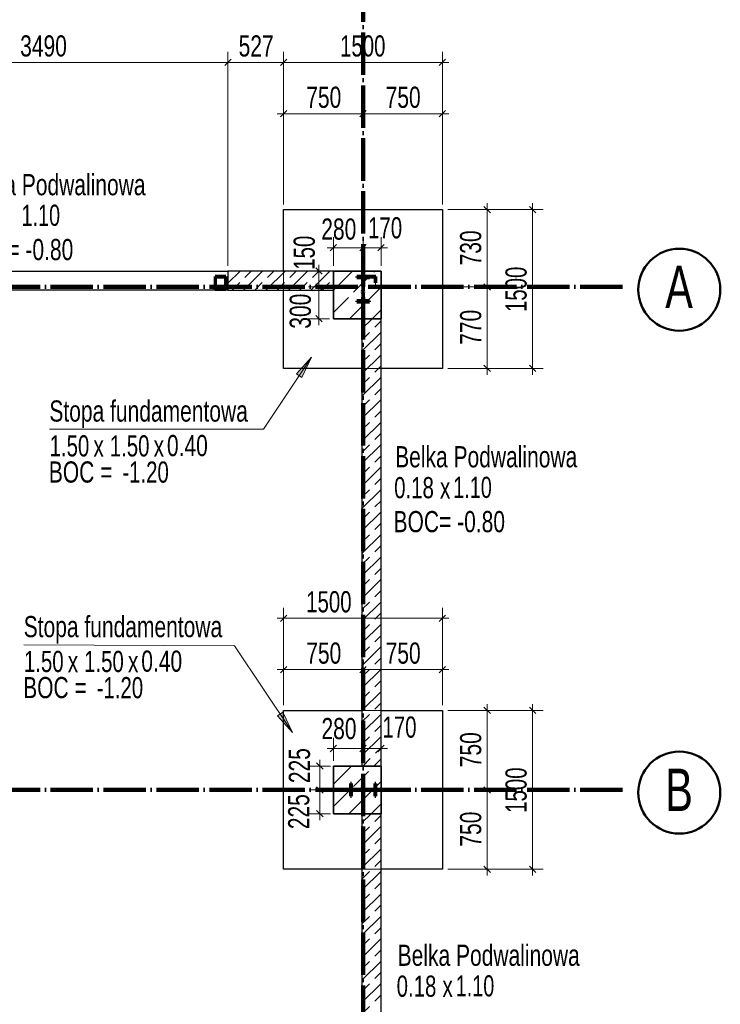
# Model space of a CAD drawing. Header units: millimetres. Extents: x 0 to 60000, y 0 to 29700.
# Tile 84 of 86: x 39071 to 45688, y 14999 to 24299. Entities that reach past the tile are written whole.
import ezdxf

# ---------------------------------------------------------------- set-up
doc = ezdxf.new("R2010")
doc.units = ezdxf.units.MM
for name, pattern in [('ALL_S16', [170, 100, -70]), ('STRICHPUNKT2_S11', [500, 400, -50, 0, -50]), ('STRICHPUNKT2_S5', [1100, 800, -100, 100, -100]), ('VERDECKT2_S2', [270, 200, -70])]:
    doc.linetypes.add(name, pattern=pattern)
for name, color, linetype, lineweight in [('AS_Belki', 7, 'Continuous', 25), ('Ogólne', 7, 'Continuous', 25), ('Osie', 30, 'STRICHPUNKT2_S5', 18), ('Posadowienie płytkie', 7, 'Continuous', 25), ('Standard', 7, 'Continuous', 25), ('Ściana nośna', 7, 'Continuous', 70)]:
    doc.layers.add(name, color=color, linetype=linetype, lineweight=lineweight)
doc.styles.add('ARIAL', font='ARIAL.TTF')

msp = doc.modelspace()

# ---------------------------------------------------------------- hatches: boundary and pattern name
at = {"layer": 'Standard', "linetype": 'Continuous', "lineweight": 13, "transparency": 33554687}
for points in [[(41734.7, 20920.2), (41826.1, 21111.6), (41684.8, 20953.4)], [(41507, 17725.3), (41648.9, 17567.6), (41556.9, 17758.8)]]:
    msp.add_hatch(color=4, dxfattribs=at).paths.add_polyline_path(points)

# ---------------------------------------------------------------- linework, layer by layer
at = {"layer": 'AS_Belki', "color": 30, "linetype": 'Continuous', "lineweight": 70, "transparency": 33554687}
for p, q in [((40917.5, 21874.8), (40917.5, 21754.8)), ((41017.5, 21874.8), (40917.5, 21874.8)), ((40921.5, 21758.8), (40921.5, 21870.8)), ((40921.5, 21870.8), (41013.5, 21870.8)), ((41013.5, 21870.8), (41013.5, 21758.8)), ((41017.5, 21754.8), (41017.5, 21874.8)), ((42254, 21874.8), (42254, 21865)), ((42374, 21874.8), (42254, 21874.8)), ((42254, 21865), (42310.9, 21865)), ((42310.9, 21865), (42310.9, 21738.2)), ((42317.1, 21738.2), (42317.1, 21865)), ((42317.1, 21865), (42374, 21865)), ((42434, 21874.8), (42374, 21874.8)), ((42374, 21865), (42374, 21868.8)), ((42374, 21868.8), (42428, 21868.8)), ((42428, 21868.8), (42428, 21814.8)), ((42434, 21814.8), (42434, 21874.8)), ((42428, 21814.8), (42434, 21814.8)), ((40917.5, 21754.8), (41017.5, 21754.8)), ((41013.5, 21758.8), (40921.5, 21758.8)), ((42308.3, 21736.5), (42306, 21727.4)), ((42306, 21727.4), (42308.3, 21718.3)), ((42310.9, 21738.2), (42308.3, 21736.5)), ((42308.3, 21718.3), (42310.9, 21716.6)), ((42310.9, 21716.6), (42310.9, 21644.6)), ((42319.6, 21736.5), (42317.1, 21738.2)), ((42317.1, 21716.6), (42319.6, 21718.3)), ((42317.1, 21644.6), (42317.1, 21716.6)), ((42322, 21727.4), (42319.6, 21736.5)), ((42319.6, 21718.3), (42322, 21727.4)), ((42254, 21644.6), (42254, 21634.8)), ((42310.9, 21644.6), (42254, 21644.6)), ((42254, 21634.8), (42374, 21634.8)), ((42374, 21644.6), (42317.1, 21644.6)), ((42374, 21634.8), (42374, 21644.6)), ((42194, 17084.8), (42194, 16964.8)), ((42203.8, 17084.8), (42194, 17084.8)), ((42203.8, 17027.9), (42203.8, 17084.8)), ((42424.2, 17027.9), (42203.8, 17027.9)), ((42203.8, 16964.8), (42203.8, 17021.7)), ((42203.8, 17021.7), (42424.2, 17021.7)), ((42308.3, 17061.2), (42306, 17052.1)), ((42306, 17052.1), (42308.3, 17043)), ((42314, 17065), (42308.3, 17061.2)), ((42308.3, 17043), (42314, 17039.2)), ((42319.6, 17061.2), (42314, 17065)), ((42314, 17039.2), (42319.6, 17043)), ((42322, 17052.1), (42319.6, 17061.2)), ((42319.6, 17043), (42322, 17052.1)), ((42424.2, 17084.8), (42424.2, 17027.9)), ((42434, 17084.8), (42424.2, 17084.8)), ((42424.2, 17021.7), (42424.2, 16964.8)), ((42434, 16964.8), (42434, 17084.8)), ((42194, 16964.8), (42203.8, 16964.8)), ((42424.2, 16964.8), (42434, 16964.8))]:
    msp.add_line(p, q, dxfattribs=at)
at = {"layer": 'Ogólne', "color": 4, "linetype": 'Continuous', "lineweight": 13, "transparency": 33554687}
for p, q in [((41037.5, 23894.9), (41037.5, 23994.9)), ((41564, 23894.9), (41564, 23994.9)), ((41564, 23894.9), (41564, 23994.9)), ((43064, 23894.9), (43064, 23994.9)), ((41007.5, 23864.9), (41067.5, 23924.9)), ((41594, 23924.9), (41534, 23864.9)), ((41534, 23864.9), (41594, 23924.9)), ((43094, 23924.9), (43034, 23864.9)), ((37547.5, 23894.9), (41037.5, 23894.9)), ((41037.5, 23894.9), (41037.5, 23794.9)), ((41037.5, 23894.9), (41037.5, 21974.8)), ((41037.5, 23894.9), (41564, 23894.9)), ((41564, 23894.9), (41504, 23894.9)), ((41564, 23894.9), (41564, 23794.9)), ((41564, 23894.9), (41564, 22554.8)), ((41564, 23894.9), (41564, 23794.9)), ((41564, 23894.9), (41564, 23894.9)), ((41564, 23894.9), (41624, 23894.9)), ((43064, 23894.9), (43064, 23794.9)), ((43064, 23894.9), (43064, 22554.8)), ((43064, 23894.9), (43124, 23894.9)), ((41594, 23440.2), (41534, 23380.2)), ((41564, 23410.2), (41564, 23510.2)), ((42344, 23440.2), (42284, 23380.2)), ((42314, 23410.2), (42314, 23510.2)), ((43094, 23440.2), (43034, 23380.2)), ((43064, 23410.2), (43064, 23510.2)), ((41564, 23410.2), (41504, 23410.2)), ((41564, 23410.2), (41564, 23310.2)), ((42314, 23410.2), (41564, 23410.2)), ((42314, 23410.2), (42314, 23310.2)), ((43064, 23410.2), (43064, 23310.2)), ((43064, 23410.2), (43124, 23410.2)), ((43516.3, 22474.8), (43456.3, 22534.8)), ((43486.3, 22504.8), (43486.3, 22564.8)), ((43945.2, 22474.8), (43885.3, 22534.8)), ((43915.2, 22504.8), (43915.2, 22564.8)), ((43915.2, 22504.8), (43114, 22504.8)), ((43486.3, 22504.8), (43114, 22504.8)), ((43486.3, 22504.8), (43386.3, 22504.8)), ((43486.3, 22504.8), (43586.3, 22504.8)), ((43486.3, 21774.8), (43486.3, 22504.8)), ((43915.2, 22504.8), (43815.2, 22504.8)), ((43915.2, 22504.8), (44015.2, 22504.8)), ((42034, 22145.3), (42034, 22245.3)), ((42314, 22145.3), (42314, 22245.3)), ((42484, 22145.3), (42484, 22245.3)), ((42034, 22145.3), (41974, 22145.3)), ((42064, 22175.3), (42004, 22115.3)), ((42034, 22145.3), (42034, 22045.3)), ((42034, 22145.3), (42034, 21974.8)), ((42344, 22175.3), (42284, 22115.3)), ((42314, 22145.3), (42314, 22045.3)), ((42314, 22145.3), (42314, 22084.7)), ((42484, 22145.3), (42314, 22145.3)), ((42514, 22175.3), (42454, 22115.3)), ((42484, 22145.3), (42484, 22045.3)), ((42484, 22145.3), (42484, 21974.8)), ((42484, 22145.3), (42544, 22145.3)), ((41927.2, 21894.8), (41867.2, 21954.8)), ((41897.2, 21924.8), (41897.2, 21984.8)), ((41897.2, 21924.8), (41797.2, 21924.8)), ((41897.2, 21924.8), (41997.2, 21924.8)), ((41897.2, 21924.8), (41984, 21924.8)), ((41897.2, 21774.8), (41897.2, 21924.8)), ((41897.2, 21774.8), (41797.2, 21774.8)), ((41927.2, 21744.8), (41867.2, 21804.8)), ((41897.2, 21774.8), (41997.2, 21774.8)), ((41897.2, 21774.8), (42039, 21774.8)), ((41897.2, 21474.8), (41897.2, 21774.8)), ((43486.3, 21774.8), (43386.3, 21774.8)), ((43516.3, 21744.8), (43456.3, 21804.8)), ((43486.3, 21774.8), (43586.3, 21774.8)), ((41927.2, 21444.8), (41867.2, 21504.8)), ((41897.2, 21474.8), (41797.2, 21474.8)), ((41897.2, 21474.8), (41997.2, 21474.8)), ((41897.2, 21474.8), (41984, 21474.8)), ((41897.2, 21474.8), (41897.2, 21414.8)), ((43516.3, 20974.8), (43456.3, 21034.8)), ((43945.2, 20974.8), (43885.3, 21034.8)), ((43915.2, 21004.8), (43114, 21004.8)), ((43486.3, 21004.8), (43114, 21004.8)), ((43486.3, 21004.8), (43386.3, 21004.8)), ((43486.3, 21004.8), (43586.3, 21004.8)), ((43486.3, 21004.8), (43486.3, 20944.8)), ((43915.2, 21004.8), (43815.2, 21004.8)), ((43915.2, 21004.8), (44015.2, 21004.8)), ((43915.2, 21004.8), (43915.2, 20944.8)), ((41564, 18644.9), (41564, 18744.9)), ((43064, 18644.9), (43064, 18744.9)), ((41564, 18644.9), (41504, 18644.9)), ((41594, 18674.9), (41534, 18614.9)), ((41564, 18644.9), (41564, 18544.9)), ((41564, 18644.9), (41564, 17824.8)), ((43094, 18674.9), (43034, 18614.9)), ((43064, 18644.9), (43064, 18544.9)), ((43064, 18644.9), (43064, 17824.8)), ((43064, 18644.9), (43124, 18644.9)), ((41564, 18160.2), (41564, 18260.2)), ((42314, 18160.2), (42314, 18260.2)), ((43064, 18160.2), (43064, 18260.2)), ((41564, 18160.2), (41504, 18160.2)), ((41594, 18190.2), (41534, 18130.2)), ((41564, 18160.2), (41564, 18060.2)), ((42314, 18160.2), (41564, 18160.2)), ((42344, 18190.2), (42284, 18130.2)), ((42314, 18160.2), (42314, 18060.2)), ((43094, 18190.2), (43034, 18130.2)), ((43064, 18160.2), (43064, 18060.2)), ((43064, 18160.2), (43124, 18160.2)), ((43915.2, 17774.8), (43114, 17774.8)), ((43486.3, 17774.8), (43386.3, 17774.8)), ((43516.3, 17744.8), (43456.3, 17804.8)), ((43486.3, 17774.8), (43486.3, 17834.8)), ((43486.3, 17774.8), (43586.3, 17774.8)), ((43486.3, 17024.8), (43486.3, 17774.8)), ((43915.2, 17774.8), (43815.2, 17774.8)), ((43945.2, 17744.8), (43885.3, 17804.8)), ((43915.2, 17774.8), (43915.2, 17834.8)), ((43915.2, 17774.8), (44015.2, 17774.8)), ((42034, 17415.3), (42034, 17515.3)), ((42314, 17415.3), (42314, 17515.3)), ((42484, 17415.3), (42484, 17515.3)), ((42034, 17415.3), (41974, 17415.3)), ((42064, 17445.3), (42004, 17385.3)), ((42034, 17415.3), (42034, 17315.3)), ((42034, 17415.3), (42034, 17299.8)), ((42314, 17415.3), (42034, 17415.3)), ((42344, 17445.3), (42284, 17385.3)), ((42314, 17415.3), (42314, 17315.3)), ((42314, 17415.3), (42314, 17354.7)), ((42514, 17445.3), (42454, 17385.3)), ((42484, 17415.3), (42484, 17315.3)), ((42484, 17415.3), (42484, 17299.8)), ((42484, 17415.3), (42544, 17415.3)), ((41905.8, 17249.8), (41905.8, 17309.8)), ((41905.8, 17249.8), (41805.8, 17249.8)), ((41935.8, 17219.8), (41875.8, 17279.8)), ((41905.8, 17249.8), (42005.8, 17249.8)), ((41905.8, 17024.8), (41905.8, 17249.8)), ((41905.8, 17024.8), (41805.8, 17024.8)), ((41935.8, 16994.8), (41875.8, 17054.8)), ((41905.8, 17024.8), (42005.8, 17024.8)), ((41905.8, 16799.8), (41905.8, 17024.8)), ((43486.3, 17024.8), (43386.3, 17024.8)), ((43516.3, 16994.8), (43456.3, 17054.8)), ((43486.3, 17024.8), (43586.3, 17024.8)), ((41905.8, 16799.8), (41805.8, 16799.8)), ((41935.8, 16769.8), (41875.8, 16829.8)), ((41905.8, 16799.8), (42005.8, 16799.8)), ((41905.8, 16799.8), (41905.8, 16739.8)), ((43915.2, 16274.8), (43114, 16274.8)), ((43486.3, 16274.8), (43386.3, 16274.8)), ((43516.3, 16244.8), (43456.3, 16304.8)), ((43486.3, 16274.8), (43586.3, 16274.8)), ((43486.3, 16274.8), (43486.3, 16214.8)), ((43915.2, 16274.8), (43815.2, 16274.8)), ((43945.2, 16244.8), (43885.3, 16304.8)), ((43915.2, 16274.8), (44015.2, 16274.8)), ((43915.2, 16274.8), (43915.2, 16214.8))]:
    msp.add_line(p, q, dxfattribs=at)
for points in [[(43064, 23894.9), (42011.1, 23894.9), (42011.1, 23894.9), (41564, 23894.9)], [(43064, 23410.2), (42441.2, 23410.2), (42441.2, 23410.2), (42314, 23410.2)], [(43915.2, 21004.8), (43915.2, 21309.6), (43915.2, 21309.6), (43915.2, 22504.8)], [(42314, 22145.3), (42288.5, 22145.3), (42288.5, 22145.3), (42034, 22145.3)], [(43486.3, 21774.8), (43466.3, 21774.8), (43466.3, 21774.8), (43114, 21774.8)], [(43486.3, 21004.8), (43486.3, 21009.5), (43486.3, 21009.5), (43486.3, 21774.8)], [(43064, 18644.9), (41695.8, 18644.9), (41695.8, 18644.9), (41564, 18644.9)], [(43064, 18160.2), (42445.2, 18160.2), (42445.2, 18160.2), (42314, 18160.2)], [(43915.2, 16274.8), (43915.2, 16607.8), (43915.2, 16607.8), (43915.2, 17774.8)], [(42484, 17415.3), (42437.6, 17415.3), (42437.6, 17415.3), (42314, 17415.3)], [(43486.3, 16274.8), (43486.3, 16296.1), (43486.3, 16296.1), (43486.3, 17024.8)]]:
    msp.add_lwpolyline(points, dxfattribs=at)
at = {"layer": 'Osie', "color": 1, "linetype": 'STRICHPUNKT2_S11', "lineweight": 140, "transparency": 33554687}
for p, q in [((42314, 4274.8), (42314, 25274.8)), ((3356, 21774.8), (44814, 21774.8)), ((3356, 17024.8), (44814, 17024.8))]:
    msp.add_line(p, q, dxfattribs=at)
at = {"layer": 'Osie', "color": 2, "linetype": 'Continuous', "lineweight": 50, "transparency": 33554687}
for centre in [(45301.2, 21748.8), (45301.2, 16998.8)]:
    msp.add_circle(centre, 387.2, dxfattribs=at)
at = {"layer": 'Posadowienie płytkie', "color": 8, "linetype": 'Continuous', "lineweight": 35, "transparency": 33554687}
for p, q in [((42034, 21745.6), (42213.1, 21924.8)), ((42187.4, 21474.8), (42484, 21771.3)), ((42034, 17078.7), (42205.1, 17249.8)), ((42179.3, 16799.8), (42484, 17104.4))]:
    msp.add_line(p, q, dxfattribs=at)
at = {"layer": 'Posadowienie płytkie', "color": 8, "linetype": 'VERDECKT2_S2', "lineweight": 35, "transparency": 33554687}
for p, q in [((42034, 21533.5), (42425.3, 21924.8)), ((42399.5, 21474.8), (42484, 21559.2)), ((42034, 16866.6), (42417.2, 17249.8)), ((42391.4, 16799.8), (42484, 16892.3))]:
    msp.add_line(p, q, dxfattribs=at)
at = {"layer": 'Posadowienie płytkie', "color": 3, "linetype": 'Continuous', "lineweight": 25, "transparency": 33554687}
for p, q in [((42034, 21924.8), (42034, 21744.8)), ((42484, 21924.8), (42034, 21924.8)), ((42484, 21474.8), (42484, 21924.8)), ((42034, 21744.8), (42034, 21474.8)), ((42034, 21474.8), (42304, 21474.8)), ((42304, 21474.8), (42484, 21474.8)), ((42034, 17249.8), (42034, 16799.8)), ((42304, 17249.8), (42034, 17249.8)), ((42484, 17249.8), (42304, 17249.8)), ((42484, 16799.8), (42484, 17249.8)), ((42034, 16799.8), (42304, 16799.8)), ((42304, 16799.8), (42484, 16799.8))]:
    msp.add_line(p, q, dxfattribs=at)
at = {"layer": 'Standard', "color": 3, "linetype": 'Continuous', "lineweight": 25, "transparency": 33554687}
for p, q in [((41564, 21924.8), (41564, 22504.8)), ((41564, 22504.8), (43064, 22504.8)), ((43064, 22504.8), (43064, 21004.8)), ((37547.5, 21924.8), (41037.5, 21924.8)), ((41037.5, 21744.8), (37547.5, 21744.8)), ((41564, 21004.8), (41564, 21744.8)), ((42304, 21004.8), (41564, 21004.8)), ((43064, 21004.8), (42484, 21004.8)), ((41564, 16274.8), (41564, 17774.8)), ((41564, 17774.8), (42304, 17774.8)), ((42484, 17774.8), (43064, 17774.8)), ((43064, 17774.8), (43064, 16274.8)), ((42304, 16274.8), (41564, 16274.8)), ((43064, 16274.8), (42484, 16274.8))]:
    msp.add_line(p, q, dxfattribs=at)
at = {"layer": 'Standard', "color": 3, "linetype": 'VERDECKT2_S2', "lineweight": 18, "transparency": 33554687}
for p, q in [((41564, 21744.8), (41564, 21924.8)), ((42484, 21004.8), (42304, 21004.8)), ((42304, 17774.8), (42484, 17774.8)), ((42484, 16274.8), (42304, 16274.8))]:
    msp.add_line(p, q, dxfattribs=at)
at = {"layer": 'Standard', "color": 8, "linetype": 'Continuous', "lineweight": 35, "transparency": 33554687}
for p, q in [((42034, 21474.8), (42034, 21924.8)), ((42034, 21924.8), (42484, 21924.8)), ((42484, 21924.8), (42484, 21474.8)), ((42308.3, 21758.3), (42306, 21754.8)), ((42306, 21727.4), (42306, 21754.8)), ((42310.9, 21758.9), (42308.3, 21758.3)), ((42308.3, 21758.3), (42308.3, 21736.5)), ((42319.6, 21758.3), (42317.1, 21758.9)), ((42319.6, 21758.3), (42319.6, 21736.5)), ((42322, 21754.8), (42319.6, 21758.3)), ((42322, 21754.8), (42322, 21727.4)), ((42484, 21474.8), (42034, 21474.8)), ((42034, 16799.8), (42034, 17249.8)), ((42034, 17249.8), (42484, 17249.8)), ((42484, 17249.8), (42484, 16799.8)), ((42306, 17027.9), (42306, 17052.1)), ((42308, 17021.7), (42308.3, 17021.3)), ((42308.3, 17043), (42308.3, 17027.9)), ((42308.3, 17021.7), (42308.3, 17021.3)), ((42308.3, 17021.3), (42314, 17019.8)), ((42314, 17039.2), (42314, 17027.9)), ((42314, 17021.7), (42314, 17019.8)), ((42314, 17019.8), (42319.6, 17021.3)), ((42319.6, 17043), (42319.6, 17027.9)), ((42319.6, 17021.7), (42319.6, 17021.3)), ((42319.6, 17021.3), (42319.9, 17021.7)), ((42322, 17052.1), (42322, 17027.9)), ((42484, 16799.8), (42034, 16799.8))]:
    msp.add_line(p, q, dxfattribs=at)
at = {"layer": 'Standard', "color": 8, "linetype": 'VERDECKT2_S2', "lineweight": 35, "transparency": 33554687}
for p, q in [((42306, 21754.8), (42308.3, 21751.3)), ((42308.3, 21751.3), (42314, 21749.8)), ((42308.3, 21736.5), (42308.3, 21718.3)), ((42314, 21759.7), (42310.9, 21758.9)), ((42317.1, 21754.8), (42310.9, 21754.8)), ((42310.9, 21744), (42314, 21741.9)), ((42314, 21740.3), (42310.9, 21738.2)), ((42310.9, 21738.2), (42310.9, 21716.6)), ((42310.9, 21716.6), (42314, 21714.6)), ((42314, 21759.7), (42314, 21740.3)), ((42317.1, 21758.9), (42314, 21759.7)), ((42314, 21749.8), (42319.6, 21751.3)), ((42314, 21741.9), (42317.1, 21744)), ((42314, 21740.3), (42314, 21714.6)), ((42317.1, 21738.2), (42314, 21740.3)), ((42314, 21714.6), (42317.1, 21716.6)), ((42317.1, 21716.6), (42317.1, 21738.2)), ((42319.6, 21751.3), (42322, 21754.8)), ((42319.6, 21736.5), (42319.6, 21718.3)), ((42308.3, 17028.3), (42306, 17024.8)), ((42306, 17024.8), (42306, 17027.9)), ((42306.8, 17027.9), (42306, 17024.8)), ((42306, 17024.8), (42308, 17021.7)), ((42306, 17024.8), (42322, 17024.8)), ((42308.3, 17061.2), (42308.3, 17043)), ((42314, 17029.7), (42308.3, 17028.3)), ((42308.3, 17027.9), (42308.3, 17021.7)), ((42314, 17065), (42314, 17039.2)), ((42319.6, 17028.3), (42314, 17029.7)), ((42314, 17027.9), (42314, 17021.7)), ((42319.6, 17061.2), (42319.6, 17043)), ((42322, 17024.8), (42319.6, 17028.3)), ((42319.6, 17027.9), (42319.6, 17021.7)), ((42319.9, 17021.7), (42322, 17024.8)), ((42322, 17024.8), (42321.2, 17027.9)), ((42322, 17027.9), (42322, 17024.8))]:
    msp.add_line(p, q, dxfattribs=at)
at = {"layer": 'Standard', "color": 4, "linetype": 'Continuous', "lineweight": 13, "transparency": 33554687}
for p, q in [((41826.1, 21111.6), (41684.8, 20953.4)), ((41734.7, 20920.2), (41826.1, 21111.6)), ((41826.1, 21111.6), (41826.1, 21111.6)), ((41826.1, 21111.6), (41826.1, 21111.6)), ((41826.1, 21111.6), (41826.1, 21111.6)), ((41684.8, 20953.4), (41734.7, 20920.2)), ((41709.7, 20936.8), (41701.4, 20924.3)), ((41556.9, 17758.8), (41507, 17725.3)), ((41507, 17725.3), (41648.9, 17567.6)), ((41532, 17742), (41523.6, 17754.5)), ((41648.9, 17567.6), (41556.9, 17758.8)), ((41648.9, 17567.6), (41648.9, 17567.6)), ((41648.9, 17567.6), (41648.9, 17567.6)), ((41648.9, 17567.6), (41648.9, 17567.6))]:
    msp.add_line(p, q, dxfattribs=at)
for points in [[(39353.2, 20430.9), (41373.2, 20430.9), (41826.1, 21111.6)], [(39110.8, 18394.8), (41100.8, 18384.8), (41648.9, 17567.6)]]:
    msp.add_lwpolyline(points, dxfattribs=at)
at = {"layer": 'Ściana nośna', "color": 8, "linetype": 'Continuous', "lineweight": 35, "transparency": 33554687}
for p, q in [((41037.5, 21809.8), (41152.5, 21924.8)), ((41184.6, 21744.8), (41364.6, 21924.8)), ((41396.8, 21744.8), (41576.8, 21924.8)), ((41608.9, 21744.8), (41788.9, 21924.8)), ((41821, 21744.8), (42001, 21924.8)), ((42033.1, 21744.8), (42034, 21745.6)), ((42304, 21379.2), (42399.5, 21474.8)), ((42304, 21167.1), (42484, 21347.1)), ((42304, 20954.9), (42484, 21134.9)), ((42304, 20742.8), (42484, 20922.8)), ((42304, 20530.7), (42484, 20710.7)), ((42304, 20318.5), (42484, 20498.5)), ((42304, 20106.4), (42484, 20286.4)), ((42304, 19894.3), (42484, 20074.3)), ((42304, 19682.1), (42484, 19862.2)), ((42304, 19470), (42484, 19650)), ((42304, 19257.9), (42484, 19437.9)), ((42304, 19045.7), (42484, 19225.8)), ((42304, 18833.6), (42484, 19013.6)), ((42304, 18621.5), (42484, 18801.5)), ((42304, 18409.3), (42484, 18589.4)), ((42304, 18197.2), (42484, 18377.2)), ((42304, 17985.1), (42484, 18165.1)), ((42304, 17773), (42484, 17953)), ((42304, 17560.8), (42484, 17740.8)), ((42304, 17348.7), (42484, 17528.7)), ((42417.2, 17249.8), (42484, 17316.6)), ((42304, 16712.3), (42391.4, 16799.8)), ((42304, 16500.2), (42484, 16680.2)), ((42304, 16288), (42484, 16468)), ((42304, 16075.9), (42484, 16255.9)), ((42304, 15863.8), (42484, 16043.8)), ((42304, 15651.6), (42484, 15831.6)), ((42304, 15439.5), (42484, 15619.5)), ((42304, 15227.4), (42484, 15407.4)), ((42304, 15015.2), (42484, 15195.2))]:
    msp.add_line(p, q, dxfattribs=at)
at = {"layer": 'Ściana nośna', "color": 8, "linetype": 'ALL_S16', "lineweight": 35, "transparency": 33554687}
for p, q in [((41037.5, 21915.8), (41046.4, 21924.8)), ((41078.6, 21744.8), (41258.6, 21924.8)), ((41290.7, 21744.8), (41470.7, 21924.8)), ((41502.8, 21744.8), (41682.8, 21924.8)), ((41715, 21744.8), (41895, 21924.8)), ((41927.1, 21744.8), (42034, 21851.7)), ((42304, 21273.1), (42484, 21453.1)), ((42304, 21061), (42484, 21241)), ((42304, 20848.9), (42484, 21028.9)), ((42304, 20636.7), (42484, 20816.7)), ((42304, 20424.6), (42484, 20604.6)), ((42304, 20212.5), (42484, 20392.5)), ((42304, 20000.3), (42484, 20180.3)), ((42304, 19788.2), (42484, 19968.2)), ((42304, 19576.1), (42484, 19756.1)), ((42304, 19363.9), (42484, 19543.9)), ((42304, 19151.8), (42484, 19331.8)), ((42304, 18939.7), (42484, 19119.7)), ((42304, 18727.5), (42484, 18907.6)), ((42304, 18515.4), (42484, 18695.4)), ((42304, 18303.3), (42484, 18483.3)), ((42304, 18091.2), (42484, 18271.2)), ((42304, 17879), (42484, 18059)), ((42304, 17666.9), (42484, 17846.9)), ((42304, 17454.8), (42484, 17634.8)), ((42311.1, 17249.8), (42484, 17422.6)), ((42304, 16606.2), (42484, 16786.2)), ((42304, 16394.1), (42484, 16574.1)), ((42304, 16182), (42484, 16362)), ((42304, 15969.8), (42484, 16149.8)), ((42304, 15757.7), (42484, 15937.7)), ((42304, 15545.6), (42484, 15725.6)), ((42304, 15333.4), (42484, 15513.4)), ((42304, 15121.3), (42484, 15301.3)), ((42304, 14909.2), (42484, 15089.2))]:
    msp.add_line(p, q, dxfattribs=at)
at = {"layer": 'Ściana nośna', "color": 3, "linetype": 'Continuous', "lineweight": 25, "transparency": 33554687}
for p, q in [((41037.5, 21924.8), (41037.5, 21744.8)), ((42034, 21924.8), (41037.5, 21924.8)), ((42034, 21744.8), (42034, 21924.8)), ((41037.5, 21744.8), (42034, 21744.8)), ((42304, 21474.8), (42304, 17249.8)), ((42484, 21474.8), (42304, 21474.8)), ((42484, 17249.8), (42484, 21474.8)), ((42304, 17249.8), (42484, 17249.8)), ((42304, 16799.8), (42304, 12249.8)), ((42484, 16799.8), (42304, 16799.8)), ((42484, 12249.8), (42484, 16799.8))]:
    msp.add_line(p, q, dxfattribs=at)

# ---------------------------------------------------------------- texts
at = {"layer": 'Ogólne', "color": 3, "linetype": 'Continuous', "lineweight": 25, "transparency": 33554687, "char_height": 200, "attachment_point": 7, "style": 'ARIAL'}
for s, insert, width in [('\\W0.71;3490', (39075.3, 23948.4), 514.957), ('\\W0.71;527', (41138.8, 23948.3), 403.902), ('\\W0.69;1500', (42096.8, 23948.3), 513.243), ('\\W0.71;750', (41777.3, 23463.6), 403.894), ('\\W0.71;750', (42527.3, 23463.6), 403.894), ('\\W0.71;280', (41919.3, 22218.7), 403.894), ('\\W0.69;170', (42361.6, 22230.5), 401.634), ('\\W0.69;1500', (41776.8, 18698.3), 513.243), ('\\W0.71;750', (41777.3, 18213.6), 403.894), ('\\W0.71;750', (42527.3, 18213.6), 403.894), ('\\W0.71;280', (41921.3, 17500.7), 403.902), ('\\W0.69;170', (42497.4, 17514.7), 401.642)]:
    msp.add_mtext(s, dxfattribs=dict(at, insert=insert, width=width))
at = {"layer": 'Ogólne', "color": 3, "linetype": 'Continuous', "lineweight": 25, "transparency": 33554687, "char_height": 200, "attachment_point": 7, "rotation": 90, "style": 'ARIAL'}
for s, insert, width in [('\\W0.69;150', (41861, 21937), 401.634), ('\\W0.71;730', (43432.8, 21978.1), 403.894), ('\\W0.69;1500', (43861.8, 21537.6), 513.25), ('\\W0.71;300', (41823.8, 21380.3), 403.894), ('\\W0.71;770', (43432.9, 21228.1), 403.894), ('\\W0.71;750', (43432.9, 17238.1), 403.894), ('\\W0.71;225', (41815.5, 17088), 403.894), ('\\W0.69;1500', (43861.8, 16807.6), 513.243), ('\\W0.71;225', (41809, 16653.2), 403.894), ('\\W0.71;750', (43432.9, 16488.1), 403.894)]:
    msp.add_mtext(s, dxfattribs=dict(at, insert=insert, width=width))
at = {"layer": 'Osie', "color": 2, "linetype": 'Continuous', "lineweight": 50, "transparency": 33554687, "char_height": 400, "width": 407.092, "attachment_point": 7, "style": 'ARIAL'}
for s, insert in [('\\W0.70;A', (45168.1, 21574.8)), ('\\W0.70;B', (45168.1, 16824.8))]:
    msp.add_mtext(s, dxfattribs=dict(at, insert=insert))
at = {"layer": 'Standard', "color": 2, "linetype": 'Continuous', "lineweight": 50, "transparency": 33554687, "char_height": 200, "attachment_point": 7, "style": 'ARIAL'}
for s, insert, width in [('\\W0.71;Belka Podwalinowa', (38539.5, 22637.9), 1801.914), ('\\W0.71;Stopa fundamentowa', (39351.2, 20442.5), 1957.183), ('\\W0.71;Belka Podwalinowa', (42617.3, 20068.1), 1801.914), ('\\W0.71;Stopa fundamentowa', (39108.8, 18406.4), 1957.183), ('\\W0.71;Belka Podwalinowa', (42640.8, 15359.7), 1801.914)]:
    msp.add_mtext(s, dxfattribs=dict(at, insert=insert, width=width))
at = {"layer": 'Standard', "color": 3, "linetype": 'Continuous', "lineweight": 18, "transparency": 33554687, "char_height": 200, "attachment_point": 7, "style": 'ARIAL'}
for s, insert, width in [('\\W0.67;1.10', (39088.1, 22349), 455.582), ('\\W0.71;BOC= -0.80', (38524.2, 22025.2), 1130.567), ('\\W0.69;1.50', (39353.2, 20170.9), 457.427), ('\\W0.69;1.50', (39921.5, 20170.6), 457.427), ('\\W0.71;0.40', (40461.8, 20173.7), 459.376), ('\\W0.70;x', (39767.8, 20170.9), 169.856), ('\\W0.70;x', (40336.4, 20170.9), 169.877), ('\\W0.69;0.18', (42607.9, 19776.2), 457.42), ('\\W0.70;x', (43040.5, 19776.4), 169.867), ('\\W0.67;1.10', (43165.9, 19779.2), 455.582), ('\\W0.71;BOC= -0.80', (42602, 19455.4), 1130.567), ('\\W0.69;1.50', (39110.8, 18134.8), 457.427), ('\\W0.69;1.50', (39679.1, 18134.5), 457.427), ('\\W0.71;0.40', (40219.4, 18137.6), 459.369), ('\\W0.70;x', (39525.4, 18134.8), 169.867), ('\\W0.70;x', (40094, 18134.8), 169.867), ('\\W0.69;0.18', (42631.3, 15067.7), 457.427), ('\\W0.67;1.10', (43189.4, 15070.8), 455.574), ('\\W0.70;x', (43064, 15068), 169.867)]:
    msp.add_mtext(s, dxfattribs=dict(at, insert=insert, width=width))
at = {"layer": 'Standard', "color": 3, "linetype": 'Continuous', "lineweight": 25, "transparency": 33554687, "char_height": 200, "attachment_point": 7, "style": 'ARIAL'}
for s, insert, width in [('\\W0.71;BOC =', (39346, 19924.1), 675.767), ('\\W0.69;-1.20', (40040, 19923.3), 524.169), ('\\W0.71;BOC =', (39103.6, 17888), 675.767), ('\\W0.69;-1.20', (39797.6, 17887.2), 524.162)]:
    msp.add_mtext(s, dxfattribs=dict(at, insert=insert, width=width))

doc.saveas('drawing.dxf')
